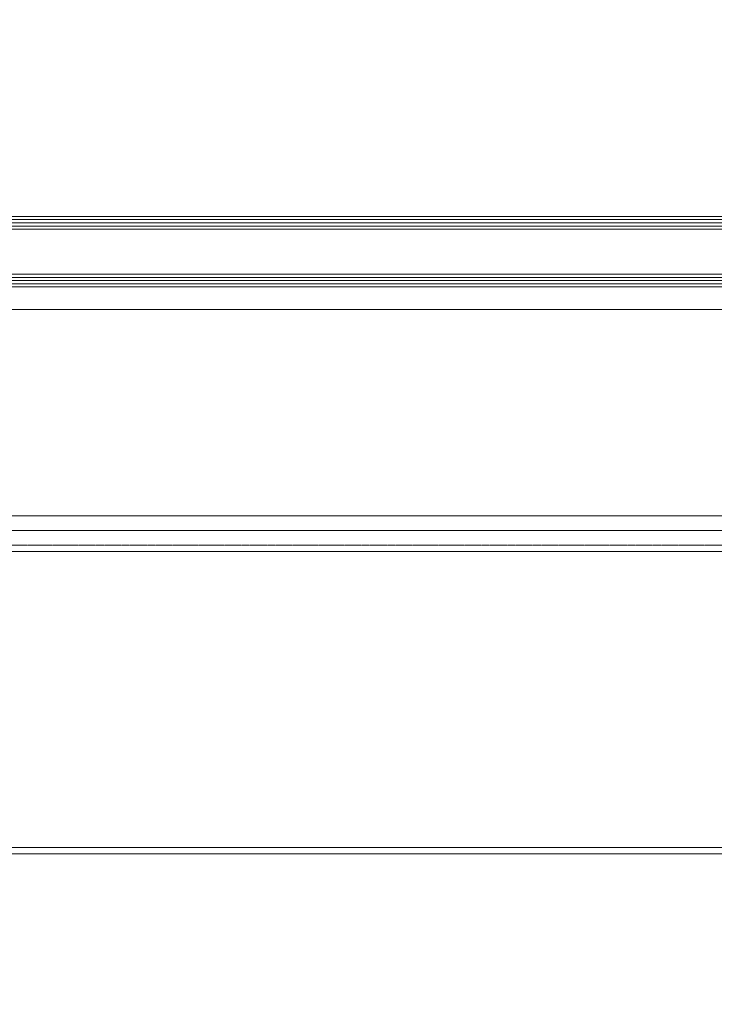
# Model space of a CAD drawing. Header units: millimetres. Extents: x -226731 to 126254, y -16359 to 60195.
# Tile 67 of 256: x -163512 to -163295, y 20732 to 21039. Entities that reach past the tile are written whole.
import ezdxf

# ---------------------------------------------------------------- set-up
doc = ezdxf.new("R2010")
doc.units = ezdxf.units.MM
doc.header["$LTSCALE"] = 0.1
doc.header["$MEASUREMENT"] = 0
doc.linetypes.add('HIDDEN', pattern=[0.375, 0.25, -0.125])
doc.layers.get('0').update_dxf_attribs({"lineweight": 5})
for name, color, linetype, lineweight in [('0_CCE_ FF_SIDE WALL SPRINKLER', 6, 'Continuous', 0), ('3_Hatch', 8, 'Continuous', 0), ('SPRINKLER COVERAGE AREA', 1, 'Continuous', 9)]:
    doc.layers.add(name, color=color, linetype=linetype, lineweight=lineweight)
doc.layers.add('A-ANNO-DIMS-30', color=7, linetype='Continuous')
doc.layers.add('FIRE FIGHTING SERVICES', color=5, linetype='Continuous')
doc.styles.add('A-ANNO-DIM regular', font='isocp.shx')
doc.dimstyles.new('A-100mm-Regular', dxfattribs={"dimtxt": 200, "dimasz": 100, "dimexe": 100, "dimexo": 10, "dimgap": 50, "dimtad": 1, "dimdec": 0, "dimzin": 12, "dimdsep": 46, "dimtxsty": 'A-ANNO-DIM regular', "dimblk": 'ARCHTICK', "dimcen": 0, "dimdle": 100, "dimclrd": 205, "dimclre": 205, "dimclrt": 211, "dimadec": 0, "dimazin": 0, "dimtfac": 1, "dimtdec": 0, "dimtix": 1, "dimtmove": 2, "dimatfit": 3, "dimldrblk": 'ARCHTICK', "dimfxl": 0, "dimtvp": 1, "dimtolj": 1, "dimtzin": 0, "dimarcsym": 0})

# ---------------------------------------------------------------- blocks, each defined once
blk = doc.blocks.new('*U429')
at = {"layer": '3_Hatch', "color": 8}
for p, q in [((29.99, 199.78), (1150, 199.78)), ((28.4, 105.47), (1150, 105.47)), ((30.03, 98.97), (1150, 98.97)), ((29.51, 94.41), (1150, 94.41)), ((29.56, 30.01), (1150, 30.01)), ((1150, 23, 0), (7.48, 23)), ((1150, 22, 0), (7.48, 22)), ((1150, 21, 0), (7.48, 21)), ((1150, 20, 0), (7.48, 20)), ((1150, 19, 0), (7.48, 19)), ((1150, 5, 0), (7.48, 5)), ((1150, 4, 0), (7.48, 4)), ((1150, 3, 0), (7.48, 3)), ((1150, 2, 0), (7.48, 2)), ((1150, 1, 0), (7.48, 1))]:
    blk.add_line(p, q, dxfattribs=at)
at = {"layer": '3_Hatch', "color": 8, "linetype": 'HIDDEN', "ltscale": 5}
blk.add_line((29.99, 197.78), (1150, 197.78), dxfattribs=at)
at = {"layer": '3_Hatch', "color": 8, "linetype": 'HIDDEN'}
blk.add_line((30.03, 103.48), (1150, 103.48), dxfattribs=at)
blk = doc.blocks.new('_ArchTick')
at = {"color": 0, "linetype": 'ByBlock', "const_width": 0.15}
blk.add_lwpolyline([(-0.5, -0.5), (0.5, 0.5)], dxfattribs=at)
blk = doc.blocks.new('A$C2AD535C3')
at = {"layer": 'SPRINKLER COVERAGE AREA', "color": 1}
blk.add_circle((0, 0), 2500, dxfattribs=at)
blk = doc.blocks.new('G$C3584CA52')
at = {"layer": '0_CCE_ FF_SIDE WALL SPRINKLER', "color": 240, "xscale": -0.6, "yscale": 0.6, "zscale": 0.6}
blk.add_blockref('A$C2AD535C3', (0, -1500), dxfattribs=at)

msp = doc.modelspace()

# ---------------------------------------------------------------- block references
at = {"layer": '3_Hatch', "color": 8, "rotation": 179.9999999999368}
msp.add_blockref('*U429', (-162871.95, 20978.95), dxfattribs=at)
at = {"layer": 'FIRE FIGHTING SERVICES'}
msp.add_blockref('G$C3584CA52', (-163018.33, 21220.5), dxfattribs=at)

# ---------------------------------------------------------------- leaders
at = {"layer": 'A-ANNO-DIMS-30', "color": 8}
msp.add_leader([(-162694.38, 20679.18), (-162694.38, 22039.98), (-163500.21, 22039.98)], dimstyle='A-100mm-Regular', dxfattribs=at)

doc.saveas('drawing.dxf')
